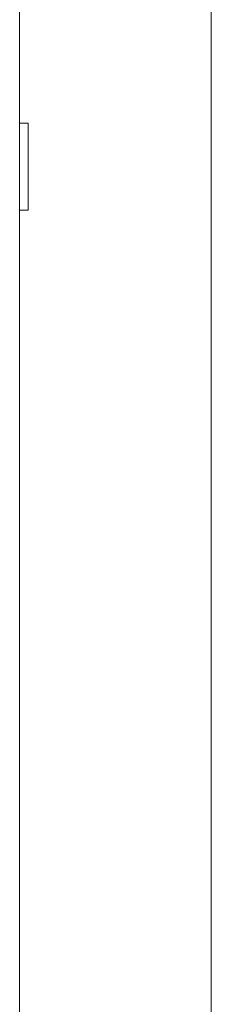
# Model space of a CAD drawing. Header units: millimetres. Extents: x -90830 to 24172, y -102460 to 73669.
# Tile 42 of 198: x -52521 to -52497, y 14604 to 14726. Entities that reach past the tile are written whole.
import ezdxf

# ---------------------------------------------------------------- set-up
doc = ezdxf.new("R2010")
doc.units = ezdxf.units.MM
doc.layers.add('at_Entity', color=253, linetype='Continuous', lineweight=9)

msp = doc.modelspace()

# ---------------------------------------------------------------- linework, layer by layer
at = {"layer": 'at_Entity'}
for p, q in [((-52520.89, 15938.76), (-52520.89, 14482.86)), ((-52497.17, 15413.87), (-52497.17, 14578.67)), ((-52520.89, 14713.03), (-52519.85, 14713.03)), ((-52519.85, 14713.03), (-52519.85, 14702.26)), ((-52519.85, 14702.26), (-52520.89, 14702.26))]:
    msp.add_line(p, q, dxfattribs=at)

doc.saveas('drawing.dxf')
